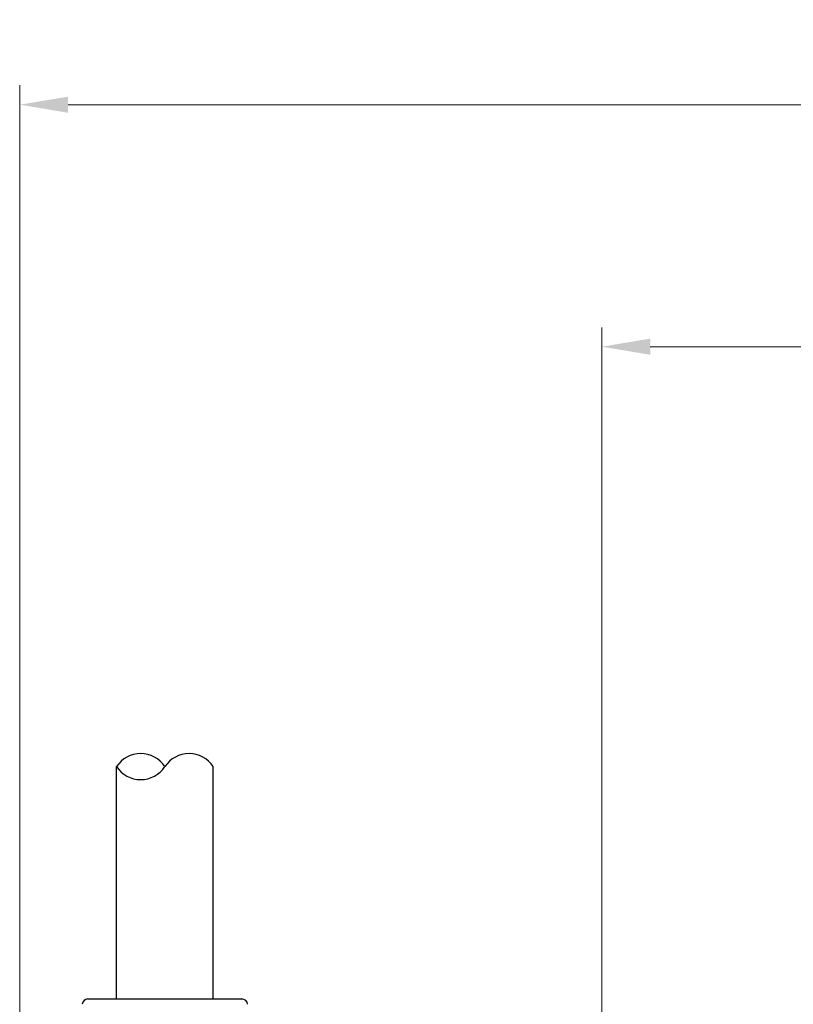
# Model space of a CAD drawing. Header units: millimetres. Extents: x 399 to 6076, y -1991 to 1602.
# Tile 135 of 256: x 4572 to 4612, y -354 to -303. Entities that reach past the tile are written whole.
import ezdxf

# ---------------------------------------------------------------- set-up
doc = ezdxf.new("R2010")
doc.units = ezdxf.units.MM
doc.layers.add('AM_5', color=3, linetype='Continuous', lineweight=25)
doc.layers.add('可見 (ISO)', color=7, linetype='Continuous', lineweight=25)
doc.styles.add('尺寸標註', font='romans.shx', dxfattribs={"bigfont": 'CHINESET.SHX'})
doc.dimstyles.new('CNS1$0', dxfattribs={"dimtxt": 2.5, "dimasz": 2.5, "dimexe": 1, "dimexo": 1, "dimgap": 1.5, "dimtad": 1, "dimtoh": 1, "dimdec": 1, "dimdsep": 46, "dimtxsty": '尺寸標註', "dimcen": 0, "dimclrd": 2, "dimclre": 2, "dimclrt": 1, "dimadec": 0, "dimazin": 2, "dimtp": 0.1, "dimtm": 0.1, "dimtfac": 0.71, "dimtdec": 1, "dimtmove": 0, "dimatfit": 0, "dimfxl": 0, "dimlwd": 13, "dimlwe": 13, "dimarcsym": 0})

# ---------------------------------------------------------------- blocks, each defined once
blk = doc.blocks.new('*D365')
at = {"layer": 'AM_5', "color": 2, "lineweight": 13}
for p, q in [((4602.155, -373.107), (4602.155, -318.644)), ((4689.402, -373.29), (4689.402, -318.644)), ((4604.655, -319.644), (4686.902, -319.644))]:
    blk.add_line(p, q, dxfattribs=at)
at = {"layer": 'AM_5', "color": 2}
for points in [[(4604.655, -319.228), (4604.655, -320.061), (4602.155, -319.644)], [(4686.902, -319.228), (4686.902, -320.061), (4689.402, -319.644)]]:
    blk.add_solid(points, dxfattribs=at)
at = {"layer": 'Defpoints', "color": 0}
for p in [(4689.402, -319.644), (4602.155, -374.107), (4689.402, -374.29)]:
    blk.add_point(p, dxfattribs=at)
at = {"layer": 'AM_5', "color": 1, "insert": (4645.778, -316.894), "char_height": 2.5, "attachment_point": 5, "style": '尺寸標註'}
blk.add_mtext('87.2', dxfattribs=at)
blk = doc.blocks.new('*D366')
at = {"layer": 'AM_5', "color": 2, "lineweight": 13}
for p, q in [((4572.085, -375.994), (4572.085, -306.144)), ((4689.402, -373.29), (4689.402, -306.144)), ((4686.902, -307.144), (4574.585, -307.144))]:
    blk.add_line(p, q, dxfattribs=at)
at = {"layer": 'AM_5', "color": 2}
for points in [[(4574.585, -306.728), (4574.585, -307.561), (4572.085, -307.144)], [(4686.902, -306.728), (4686.902, -307.561), (4689.402, -307.144)]]:
    blk.add_solid(points, dxfattribs=at)
at = {"layer": 'Defpoints', "color": 0}
for p in [(4572.085, -307.144), (4689.402, -374.29), (4572.085, -376.994)]:
    blk.add_point(p, dxfattribs=at)
at = {"layer": 'AM_5', "color": 1, "insert": (4630.743, -304.394), "char_height": 2.5, "attachment_point": 5, "style": '尺寸標註'}
blk.add_mtext('117.3', dxfattribs=at)

msp = doc.modelspace()

# ---------------------------------------------------------------- linework, layer by layer
for centre, start, end in [((4578.335, -342.163), 33.5573, 146.4427), ((4580.835, -342.163), 33.5573, 146.4427), ((4578.335, -340.504), 213.5573, 326.4427)]:
    msp.add_arc(centre, 1.5, start, end)
at = {"layer": '可見 (ISO)'}
for p, q in [((4577.085, -353.333), (4577.085, -341.333)), ((4582.085, -353.333), (4582.085, -341.333)), ((4575.611, -353.333), (4583.559, -353.333))]:
    msp.add_line(p, q, dxfattribs=at)
for centre, start, end in [((4575.611, -353.633), 90, 175.2432), ((4583.559, -353.633), 4.7568, 90)]:
    msp.add_arc(centre, 0.3, start, end, dxfattribs=at)

# ---------------------------------------------------------------- dimensions: what is measured, and where the dimension line sits
at = {"layer": 'AM_5'}
for base, p1, p2, picture, middle in [((4572.085, -307.144), (4689.402, -374.29), (4572.085, -376.994), '*D366', (4630.743, -304.394)), ((4689.402, -319.644), (4602.155, -374.107), (4689.402, -374.29), '*D365', (4645.778, -316.894))]:
    dim = msp.add_linear_dim(base=base, p1=p1, p2=p2, dimstyle='CNS1$0', override={"dimfxl": 4, "dimarcsym": 1}, dxfattribs=at)
    dim.commit()
    dim.dimension.update_dxf_attribs({"geometry": picture, "text_midpoint": middle})

doc.saveas('drawing.dxf')
